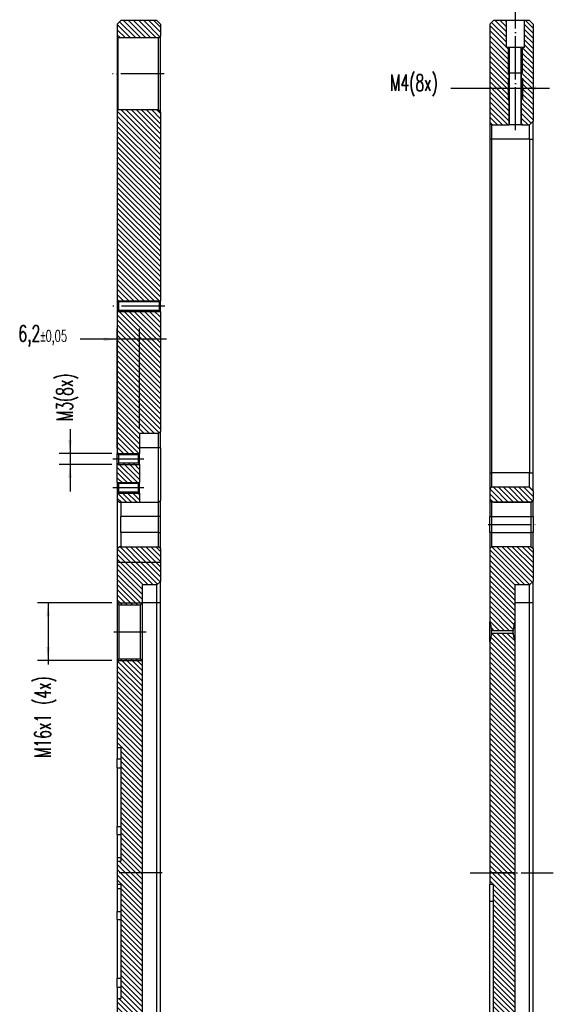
# Model space of a CAD drawing. Header units: inches. Extents: x -429 to 435, y -270 to 288.
# Tile 16 of 17: x 229 to 328, y 15 to 197. Entities that reach past the tile are written whole.
import ezdxf

# ---------------------------------------------------------------- set-up
doc = ezdxf.new("R2010")
doc.units = ezdxf.units.IN
doc.linetypes.add('DOT_CENTER', pattern=[14, 12, -1, 0, -1])
doc.layers.add('1', color=7, linetype='Continuous')
doc.styles.add('CONVERTER_13', font='txt.shx', dxfattribs={"width": 0.63})
doc.dimstyles.new('ME10_DIM_34', dxfattribs={"dimtxt": 4.5, "dimasz": 3.75, "dimexe": 3, "dimexo": 1.5, "dimgap": 1.5, "dimtad": 0, "dimdsep": 46, "dimtxsty": 'CONVERTER_13', "dimsah": 1, "dimcen": 0.09, "dimclrd": 3, "dimclre": 3, "dimclrt": 3, "dimadec": 0, "dimazin": 0, "dimtfac": 1, "dimtdec": 4, "dimtix": 1, "dimtmove": 0, "dimatfit": 3, "dimfxl": 1, "dimtolj": 1, "dimtzin": 0, "dimarcsym": 0})
doc.dimstyles.new('ME10_DIM_36', dxfattribs={"dimtxt": 4.5, "dimasz": 3.75, "dimexe": 3, "dimexo": 1.5, "dimgap": 1.5, "dimtad": 0, "dimdsep": 46, "dimtxsty": 'CONVERTER_13', "dimsah": 1, "dimcen": 0.09, "dimclrd": 3, "dimclre": 3, "dimclrt": 3, "dimadec": 0, "dimazin": 0, "dimtol": 1, "dimtp": 0.05, "dimtm": 0.05, "dimtfac": 0.7, "dimtdec": 0, "dimtix": 1, "dimtmove": 0, "dimatfit": 3, "dimfxl": 1, "dimtolj": 1, "dimtzin": 0, "dimarcsym": 0})
doc.dimstyles.new('ME10_DIM_37', dxfattribs={"dimtxt": 4.5, "dimasz": 3.75, "dimexe": 3, "dimexo": 1.5, "dimgap": 1.5, "dimtad": 0, "dimdsep": 46, "dimtxsty": 'CONVERTER_13', "dimsah": 1, "dimcen": 0.09, "dimclrd": 3, "dimclre": 3, "dimclrt": 3, "dimadec": 0, "dimazin": 0, "dimtfac": 1, "dimtdec": 4, "dimtix": 1, "dimtmove": 0, "dimatfit": 3, "dimfxl": 1, "dimtolj": 1, "dimtzin": 0, "dimarcsym": 0})
doc.dimstyles.new('ME10_DIM_38', dxfattribs={"dimtxt": 4.5, "dimasz": 3.75, "dimexe": 3, "dimexo": 1.5, "dimgap": 1.5, "dimtad": 0, "dimdsep": 46, "dimtxsty": 'CONVERTER_13', "dimsah": 1, "dimcen": 0.09, "dimclrd": 3, "dimclre": 3, "dimclrt": 3, "dimadec": 0, "dimazin": 0, "dimtfac": 1, "dimtdec": 4, "dimtix": 1, "dimtmove": 0, "dimatfit": 3, "dimfxl": 1, "dimtolj": 1, "dimtzin": 0, "dimarcsym": 0})
doc.dimstyles.new('ME10_DIM_45', dxfattribs={"dimtxt": 4.5, "dimasz": 3.75, "dimexe": 3, "dimexo": 1.5, "dimgap": 1.5, "dimtad": 0, "dimdsep": 46, "dimtxsty": 'CONVERTER_13', "dimsah": 1, "dimcen": 0.09, "dimclrd": 3, "dimclre": 3, "dimclrt": 3, "dimadec": 0, "dimazin": 0, "dimtol": 1, "dimtp": 0.1, "dimtm": 0.1, "dimtfac": 0.7, "dimtdec": 0, "dimtix": 1, "dimtmove": 0, "dimatfit": 3, "dimfxl": 1, "dimtolj": 1, "dimtzin": 0, "dimarcsym": 0})
pattern_1 = [(-45, (0, 0), (0.7071067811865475, 0.7071067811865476), [])]

# ---------------------------------------------------------------- blocks, each defined once
blk = doc.blocks.new('E7018-24104__9', base_point=(474.0021576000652, -178.2999998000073))
at = {"linetype": 'Continuous'}
h = blk.add_hatch(dxfattribs=at)
h.set_pattern_fill('_USER', color=1, angle=-45, pattern_type=0)
h.set_pattern_definition(pattern_1)
h.paths.add_polyline_path([(474.0021576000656, 294.3000001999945), (475.0021576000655, 295.3000001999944), (478.6021576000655, 295.3000001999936), (478.6021576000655, 287.8000001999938), (479.3521576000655, 287.8000001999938), (479.3521576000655, 266.3200001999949), (474.5021576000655, 266.3200001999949), (474.0021576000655, 266.8200001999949)])
h = blk.add_hatch(dxfattribs=at)
h.set_pattern_fill('_USER', color=1, angle=-45, pattern_type=0)
h.set_pattern_definition(pattern_1)
h.paths.add_polyline_path([(485.0021576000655, 266.3200001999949), (486.0021576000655, 267.3200001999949), (486.0021576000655, 294.3000001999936), (485.0021576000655, 295.3000001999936), (483.6021576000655, 295.3000001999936), (483.6021576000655, 287.8000001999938), (482.8521576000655, 287.8000001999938), (482.8521576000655, 266.3200001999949)])
h = blk.add_hatch(dxfattribs=at)
h.set_pattern_fill('_USER', color=1, angle=-45, pattern_type=0)
h.set_pattern_definition(pattern_1)
h.paths.add_polyline_path([(474.0021576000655, 162.000000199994), (474.5021576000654, 161.500000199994), (485.5021576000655, 161.500000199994), (486.0021576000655, 162.000000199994), (486.0021576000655, 164.6400001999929), (485.0021576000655, 165.6400001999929), (474.5021576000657, 165.6400001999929), (474.0021576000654, 165.1400001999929)])
h = blk.add_hatch(dxfattribs=at)
h.set_pattern_fill('_USER', color=1, angle=-45, pattern_type=0)
h.set_pattern_definition(pattern_1)
edge = h.paths.add_edge_path()
edge.add_line((486.0021576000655, 148.6000001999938), (485.5021576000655, 149.1000001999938))
edge.add_line((485.5021576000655, 149.1000001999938), (474.5021576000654, 149.1000001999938))
edge.add_line((474.5021576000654, 149.1000001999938), (474.0021576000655, 148.6000001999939))
edge.add_line((474.0021576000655, 148.6000001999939), (474.0021576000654, 128.3106762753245))
edge.add_spline(control_points=[(474.0021576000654, 128.3106762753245), (474.0689489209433, 128.1099986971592), (474.1999128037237, 127.7165117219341), (474.3475471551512, 127.1104995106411), (474.4558942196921, 126.5031012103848), (474.4868448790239, 126.0910367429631), (474.5021576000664, 125.8871694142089)], knot_values=[0, 0, 0, 0, 0.6342470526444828, 1.243626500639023, 1.869619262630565, 2.482593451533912, 2.482593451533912, 2.482593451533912, 2.482593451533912], degree=3, periodic=0)
edge.add_line((474.5021576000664, 125.8871694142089), (480.5021576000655, 125.8871694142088))
edge.add_spline(control_points=[(480.5021576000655, 125.8871694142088), (480.5174712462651, 126.0910461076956), (480.5484237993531, 126.5031298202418), (480.6567760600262, 127.1105374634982), (480.8044111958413, 127.7165397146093), (480.9353692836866, 128.1100082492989), (481.0021576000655, 128.3106762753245)], knot_values=[0, 0, 0, 0, 0.6130023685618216, 1.239024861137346, 1.848376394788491, 2.482593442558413, 2.482593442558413, 2.482593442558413, 2.482593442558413], degree=3, periodic=0)
edge.add_line((481.0021576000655, 128.3106762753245), (481.0021576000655, 133.5000001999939))
edge.add_line((481.0021576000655, 133.5000001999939), (481.0021576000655, 138.5000001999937))
edge.add_line((481.0021576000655, 138.5000001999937), (485.0021576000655, 138.5000001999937))
edge.add_line((485.0021576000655, 138.5000001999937), (486.0021576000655, 139.5000001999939))
edge.add_line((486.0021576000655, 139.5000001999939), (486.0021576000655, 148.6000001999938))
h = blk.add_hatch(dxfattribs=at)
h.set_pattern_fill('_USER', color=1, angle=-45, pattern_type=0)
h.set_pattern_definition(pattern_1)
edge = h.paths.add_edge_path()
edge.add_spline(control_points=[(474.0021576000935, 122.6893241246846), (474.0687090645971, 122.8892392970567), (474.1992102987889, 123.2812543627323), (474.3469069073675, 123.8864716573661), (474.4556690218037, 124.4946155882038), (474.4867709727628, 124.9082162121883), (474.5021576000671, 125.1128309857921)], knot_values=[0, 0, 0, 0, 0.6318521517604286, 1.239003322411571, 1.867369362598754, 2.482592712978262, 2.482592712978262, 2.482592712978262, 2.482592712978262], degree=3, periodic=0)
edge.add_line((474.5021576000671, 125.1128309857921), (480.5021576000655, 125.1128309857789))
edge.add_spline(control_points=[(480.5021576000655, 125.1128309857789), (480.5175467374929, 124.9081908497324), (480.5486538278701, 124.4945380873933), (480.6574300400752, 123.886368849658), (480.8051287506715, 123.2811785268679), (480.9356142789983, 122.8892134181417), (481.0021576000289, 122.6893241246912)], knot_values=[0, 0, 0, 0, 0.6152996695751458, 1.243746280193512, 1.850821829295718, 2.482592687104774, 2.482592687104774, 2.482592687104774, 2.482592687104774], degree=3, periodic=0)
edge.add_line((481.0021576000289, 122.6893241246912), (481.0021576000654, 58.50000019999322))
edge.add_line((481.0021576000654, 58.50000019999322), (474.0021576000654, 58.50000019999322))
edge.add_line((474.0021576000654, 58.50000019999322), (474.0021576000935, 122.6893241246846))
h = blk.add_hatch(dxfattribs=at)
h.set_pattern_fill('_USER', color=1, angle=-45, pattern_type=0)
h.set_pattern_definition(pattern_1)
edge = h.paths.add_edge_path()
edge.add_spline(control_points=[(486.0021576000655, -21.48441582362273), (485.9143307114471, -21.37810403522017), (485.7432375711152, -21.17100097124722), (485.4885124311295, -20.85372224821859), (485.241961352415, -20.53959389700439), (485.0805076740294, -20.3249626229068), (485.0021576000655, -20.22080658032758)], knot_values=[0, 0, 0, 0, 0.4136877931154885, 0.8058937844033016, 1.220611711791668, 1.611607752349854, 1.611607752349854, 1.611607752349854, 1.611607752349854], degree=3, periodic=0)
edge.add_line((485.0021576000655, -20.22080658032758), (481.0021576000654, -20.22080658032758))
edge.add_line((481.0021576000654, -20.22080658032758), (481.0021576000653, -16.49999980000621))
edge.add_line((481.0021576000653, -16.49999980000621), (481.0021576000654, 58.50000019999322))
edge.add_line((481.0021576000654, 58.50000019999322), (474.0021576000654, 58.50000019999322))
edge.add_line((474.0021576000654, 58.50000019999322), (474.0021576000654, 55.25000019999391))
edge.add_line((474.0021576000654, 55.25000019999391), (475.0021576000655, 55.25000019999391))
edge.add_line((475.0021576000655, 55.25000019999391), (475.0021576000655, 50.69497627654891))
edge.add_line((475.0021576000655, 50.69497627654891), (475.0021576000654, -10.56380572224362))
edge.add_line((475.0021576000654, -10.56380572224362), (474.0021576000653, -10.56380572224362))
edge.add_line((474.0021576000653, -10.56380572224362), (474.0021576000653, -31.599999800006))
edge.add_line((474.0021576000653, -31.599999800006), (474.5021576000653, -32.099999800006))
edge.add_line((474.5021576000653, -32.099999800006), (485.5021576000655, -32.099999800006))
edge.add_line((485.5021576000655, -32.099999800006), (486.0021576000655, -31.599999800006))
edge.add_line((486.0021576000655, -31.599999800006), (486.0021576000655, -21.48441582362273))
at = {"color": 7, "linetype": 'Continuous'}
for p, q in [((474.0021576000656, 294.3000001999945), (475.0021576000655, 295.3000001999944)), ((474.0021576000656, 294.3000001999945), (474.0021576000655, 266.8200001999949)), ((478.6021576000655, 295.3000001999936), (475.0021576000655, 295.3000001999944)), ((478.6021576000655, 287.8000001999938), (478.6021576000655, 295.3000001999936)), ((481.1021576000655, 295.3000001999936), (478.6021576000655, 295.3000001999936)), ((483.6021576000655, 295.3000001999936), (481.1021576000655, 295.3000001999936)), ((485.0021576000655, 295.3000001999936), (483.6021576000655, 295.3000001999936)), ((483.6021576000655, 287.8000001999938), (483.6021576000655, 295.3000001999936)), ((486.0021576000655, 294.3000001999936), (485.0021576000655, 295.3000001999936)), ((486.0021576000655, 294.3000001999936), (486.0021576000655, 267.3200001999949)), ((479.3521576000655, 287.8000001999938), (478.6021576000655, 287.8000001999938)), ((479.3521576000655, 266.3200001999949), (479.3521576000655, 287.8000001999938)), ((482.8521576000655, 287.8000001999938), (479.3521576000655, 287.8000001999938)), ((483.6021576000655, 287.8000001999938), (482.8521576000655, 287.8000001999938)), ((482.8521576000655, 266.3200001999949), (482.8521576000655, 287.8000001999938)), ((474.0021576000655, 266.8200001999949), (474.0021576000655, 262.3200001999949)), ((474.5021576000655, 266.3200001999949), (474.0021576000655, 266.8200001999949)), ((474.5021576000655, 266.3200001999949), (474.5021576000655, 262.3200001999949)), ((474.5021576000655, 266.3200001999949), (479.3521576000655, 266.3200001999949)), ((482.8521576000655, 266.3200001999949), (479.3521576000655, 266.3200001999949)), ((482.8521576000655, 266.3200001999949), (485.0021576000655, 266.3200001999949)), ((485.0021576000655, 266.3200001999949), (486.0021576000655, 267.3200001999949)), ((485.0021576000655, 262.3200001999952), (485.0021576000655, 266.3200001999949)), ((486.0021576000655, 262.3200001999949), (486.0021576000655, 267.3200001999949)), ((474.0021576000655, 262.3200001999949), (474.0021576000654, 169.6400001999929)), ((474.5021576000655, 262.3200001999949), (474.5021576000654, 169.6400001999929)), ((485.0021576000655, 262.3200001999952), (485.0021576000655, 169.6400001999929)), ((486.0021576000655, 169.6400001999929), (486.0021576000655, 262.3200001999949)), ((474.0021576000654, 169.6400001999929), (474.0021576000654, 165.1400001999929)), ((474.5021576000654, 169.6400001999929), (474.5021576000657, 165.6400001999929)), ((485.0021576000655, 165.6400001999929), (485.0021576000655, 169.6400001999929)), ((486.0021576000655, 164.6400001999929), (486.0021576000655, 169.6400001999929)), ((474.0021576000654, 165.1400001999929), (474.5021576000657, 165.6400001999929)), ((474.0021576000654, 165.1400001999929), (474.0021576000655, 162.000000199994)), ((485.0021576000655, 165.6400001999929), (474.5021576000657, 165.6400001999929)), ((486.0021576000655, 164.6400001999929), (485.0021576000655, 165.6400001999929)), ((486.0021576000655, 164.6400001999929), (486.0021576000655, 162.000000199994)), ((474.0021576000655, 162.000000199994), (474.0021576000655, 157.5000001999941)), ((474.0021576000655, 162.000000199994), (474.5021576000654, 161.500000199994)), ((485.5021576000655, 161.500000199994), (474.5021576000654, 161.500000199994)), ((474.5021576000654, 161.500000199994), (474.5021576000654, 157.5000001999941)), ((485.5021576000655, 161.500000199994), (486.0021576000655, 162.000000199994)), ((485.5021576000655, 157.5000001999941), (485.5021576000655, 161.500000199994)), ((486.0021576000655, 157.5000001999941), (486.0021576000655, 162.000000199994)), ((474.0021576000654, 153.1000001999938), (474.0021576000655, 157.5000001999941)), ((474.5021576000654, 157.5000001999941), (474.5021576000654, 153.1000001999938)), ((485.5021576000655, 153.1000001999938), (485.5021576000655, 157.5000001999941)), ((486.0021576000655, 157.5000001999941), (486.0021576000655, 153.1000001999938)), ((474.0021576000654, 153.1000001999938), (474.0021576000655, 148.6000001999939)), ((474.5021576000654, 153.1000001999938), (474.5021576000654, 149.1000001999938)), ((485.5021576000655, 149.1000001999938), (485.5021576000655, 153.1000001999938)), ((486.0021576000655, 148.6000001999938), (486.0021576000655, 153.1000001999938)), ((474.0021576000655, 148.6000001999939), (474.5021576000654, 149.1000001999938)), ((474.0021576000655, 148.6000001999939), (474.0021576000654, 128.3106762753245)), ((485.5021576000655, 149.1000001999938), (474.5021576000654, 149.1000001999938)), ((485.5021576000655, 149.1000001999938), (486.0021576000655, 148.6000001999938)), ((486.0021576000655, 148.6000001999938), (486.0021576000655, 139.5000001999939)), ((485.0021576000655, 138.5000001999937), (481.0021576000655, 138.5000001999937)), ((481.0021576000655, 133.5000001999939), (481.0021576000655, 138.5000001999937)), ((485.0021576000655, 138.5000001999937), (486.0021576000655, 139.5000001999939)), ((485.0021576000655, 133.5000001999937), (485.0021576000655, 138.5000001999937)), ((486.0021576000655, 133.5000001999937), (486.0021576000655, 139.5000001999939)), ((481.0021576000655, 128.3106762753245), (481.0021576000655, 133.5000001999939)), ((485.0021576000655, -16.49999980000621), (485.0021576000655, 133.5000001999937)), ((486.0021576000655, -16.49999980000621), (486.0021576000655, 133.5000001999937)), ((474.0021576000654, 125.500000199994), (474.0021576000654, 128.3106762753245)), ((474.5021576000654, 125.500000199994), (474.5021576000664, 125.8871694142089)), ((474.5021576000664, 125.8871694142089), (480.5021576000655, 125.8871694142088)), ((480.5021576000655, 125.500000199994), (480.5021576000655, 125.8871694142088)), ((481.0021576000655, 125.500000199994), (481.0021576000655, 128.3106762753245)), ((474.0021576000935, 122.6893241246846), (474.0021576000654, 125.500000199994)), ((474.5021576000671, 125.1128309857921), (474.5021576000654, 125.500000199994)), ((474.5021576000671, 125.1128309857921), (480.5021576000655, 125.1128309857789)), ((480.5021576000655, 125.1128309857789), (480.5021576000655, 125.500000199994)), ((481.0021576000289, 122.6893241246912), (481.0021576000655, 125.500000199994)), ((474.0021576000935, 122.6893241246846), (474.0021576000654, 58.50000019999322)), ((481.0021576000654, 58.50000019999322), (481.0021576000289, 122.6893241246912)), ((474.0021576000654, 58.50000019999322), (474.0021576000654, 55.25000019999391)), ((481.0021576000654, 58.50000019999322), (474.0021576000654, 58.50000019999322)), ((481.0021576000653, -16.49999980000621), (481.0021576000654, 58.50000019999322)), ((475.0021576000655, 55.25000019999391), (474.0021576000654, 55.25000019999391)), ((474.0021576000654, 50.69497627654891), (474.0021576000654, 55.25000019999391)), ((475.0021576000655, 50.69497627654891), (475.0021576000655, 55.25000019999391)), ((474.0021576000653, -10.56380572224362), (474.0021576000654, 50.69497627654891)), ((475.0021576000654, -10.56380572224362), (475.0021576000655, 50.69497627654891))]:
    blk.add_line(p, q, dxfattribs=at)
at = {"color": 1, "linetype": 'Continuous'}
for p, q in [((474.5021576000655, 262.3200001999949), (474.0021576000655, 262.3200001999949)), ((485.0021576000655, 262.3200001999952), (474.5021576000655, 262.3200001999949)), ((485.0021576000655, 262.3200001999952), (486.0021576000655, 262.3200001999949)), ((474.0021576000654, 169.6400001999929), (474.5021576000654, 169.6400001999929)), ((485.0021576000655, 169.6400001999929), (474.5021576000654, 169.6400001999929)), ((485.0021576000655, 169.6400001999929), (486.0021576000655, 169.6400001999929)), ((474.0021576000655, 157.5000001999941), (474.5021576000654, 157.5000001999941)), ((474.5021576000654, 157.5000001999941), (485.5021576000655, 157.5000001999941)), ((485.5021576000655, 157.5000001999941), (486.0021576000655, 157.5000001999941)), ((474.5021576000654, 153.1000001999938), (474.0021576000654, 153.1000001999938)), ((474.5021576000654, 153.1000001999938), (485.5021576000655, 153.1000001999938)), ((486.0021576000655, 153.1000001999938), (485.5021576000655, 153.1000001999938)), ((485.0021576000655, 133.5000001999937), (481.0021576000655, 133.5000001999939)), ((486.0021576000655, 133.5000001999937), (485.0021576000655, 133.5000001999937)), ((474.0021576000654, 50.69497627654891), (475.0021576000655, 50.69497627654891))]:
    blk.add_line(p, q, dxfattribs=at)
at = {"color": 7, "linetype": 'Continuous'}
for points, knots in [([(474.5021576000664, 125.8871694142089), (474.4868448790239, 126.0910367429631), (474.4558942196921, 126.5031012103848), (474.3475471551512, 127.1104995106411), (474.1999128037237, 127.7165117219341), (474.0689489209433, 128.1099986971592), (474.0021576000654, 128.3106762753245)], [0, 0, 0, 0, 0.6129741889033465, 1.238966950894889, 1.848346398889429, 2.482593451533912, 2.482593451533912, 2.482593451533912, 2.482593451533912]), ([(481.0021576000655, 128.3106762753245), (480.9353692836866, 128.1100082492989), (480.8044111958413, 127.7165397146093), (480.6567760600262, 127.1105374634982), (480.5484237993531, 126.5031298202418), (480.5174712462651, 126.0910461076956), (480.5021576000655, 125.8871694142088)], [0, 0, 0, 0, 0.6342170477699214, 1.243568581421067, 1.869591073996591, 2.482593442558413, 2.482593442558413, 2.482593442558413, 2.482593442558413]), ([(474.0021576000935, 122.6893241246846), (474.0687090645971, 122.8892392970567), (474.1992102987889, 123.2812543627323), (474.3469069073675, 123.8864716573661), (474.4556690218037, 124.4946155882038), (474.4867709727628, 124.9082162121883), (474.5021576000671, 125.1128309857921)], [0, 0, 0, 0, 0.6318521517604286, 1.239003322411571, 1.867369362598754, 2.482592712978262, 2.482592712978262, 2.482592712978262, 2.482592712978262]), ([(480.5021576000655, 125.1128309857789), (480.5175467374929, 124.9081908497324), (480.5486538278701, 124.4945380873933), (480.6574300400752, 123.886368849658), (480.8051287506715, 123.2811785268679), (480.9356142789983, 122.8892134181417), (481.0021576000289, 122.6893241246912)], [0, 0, 0, 0, 0.6152996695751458, 1.243746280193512, 1.850821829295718, 2.482592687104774, 2.482592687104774, 2.482592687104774, 2.482592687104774])]:
    blk.add_open_spline(points, degree=3, knots=knots, dxfattribs=at)
blk = doc.blocks.new('*D64')
at = {"layer": '1', "color": 3, "linetype": 'Continuous'}
for p, q in [((479.099999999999, 279.3000000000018), (479.099999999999, 273.5443040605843)), ((483.0999999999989, 279.3000000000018), (483.0999999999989, 273.5443040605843)), ((463.1867104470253, 276.5443040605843), (479.099999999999, 276.5443040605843)), ((479.099999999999, 276.5443040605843), (483.0999999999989, 276.5443040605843)), ((483.0999999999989, 276.5443040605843), (490.5999999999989, 276.5443040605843))]:
    blk.add_line(p, q, dxfattribs=at)
at = {"layer": '1', "color": 3}
for points in [[(475.349999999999, 276.0506071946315), (475.349999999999, 277.0380009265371), (479.099999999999, 276.5443040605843)], [(486.8499999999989, 277.0380009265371), (486.8499999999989, 276.0506071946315), (483.0999999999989, 276.5443040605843)]]:
    blk.add_solid(points, dxfattribs=at)
at = {"layer": '1', "color": 3, "insert": (446.2967104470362, 274.2942951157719), "char_height": 4.5, "attachment_point": 7, "rotation": 0.00013888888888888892, "line_spacing_factor": 0.60024009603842, "style": 'CONVERTER_13'}
blk.add_mtext('\\C3;M\\C3;4\\C3;(8x)', dxfattribs=at)
blk = doc.blocks.new('E7018-24104__12', base_point=(370.5000000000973, -178.3000000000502))
at = {"linetype": 'Continuous'}
h = blk.add_hatch(dxfattribs=at)
h.set_pattern_fill('_USER', color=1, angle=-45, pattern_type=0)
h.set_pattern_definition(pattern_1)
h.paths.add_polyline_path([(370.5000000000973, 294.299999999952), (371.5000000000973, 295.2999999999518), (381.5000000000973, 295.299999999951), (382.5000000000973, 294.299999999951), (382.5000000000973, 290.9710904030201), (382.0000000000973, 290.4710904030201), (370.7000000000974, 290.4710904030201), (370.5000000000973, 290.6710904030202)])
h = blk.add_hatch(dxfattribs=at)
h.set_pattern_fill('_USER', color=1, angle=-45, pattern_type=0)
h.set_pattern_definition(pattern_1)
h.paths.add_polyline_path([(382.5000000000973, 269.9710904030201), (382.5000000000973, 217.4799999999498), (382.2000000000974, 217.1799999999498), (370.8000000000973, 217.1799999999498), (370.5000000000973, 217.4799999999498), (370.5000000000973, 270.27109040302), (370.7000000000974, 270.4710904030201), (382.0000000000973, 270.4710904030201)])
h = blk.add_hatch(dxfattribs=at)
h.set_pattern_fill('_USER', color=1, angle=-45, pattern_type=0)
h.set_pattern_definition(pattern_1)
h.paths.add_polyline_path([(370.5000000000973, 214.4799999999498), (370.5000000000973, 174.9999999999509), (370.8000000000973, 174.6999999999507), (376.4000000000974, 174.6999999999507), (376.7000000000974, 174.9999999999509), (376.7000000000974, 176.5999999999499), (376.7000000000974, 180.5999999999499), (382.0000000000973, 180.5999999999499), (382.5000000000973, 181.0999999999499), (382.5000000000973, 214.4799999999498), (382.2000000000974, 214.7799999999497), (370.8000000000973, 214.7799999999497)])
h = blk.add_hatch(dxfattribs=at)
h.set_pattern_fill('_USER', color=1, angle=-45, pattern_type=0)
h.set_pattern_definition(pattern_1)
h.paths.add_polyline_path([(370.5000000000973, 166.9999999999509), (370.8000000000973, 166.6999999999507), (376.4000000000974, 166.6999999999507), (376.7000000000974, 166.9999999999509), (376.7000000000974, 171.9999999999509), (376.4000000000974, 172.2999999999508), (370.8000000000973, 172.2999999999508), (370.5000000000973, 171.9999999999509)])
h = blk.add_hatch(dxfattribs=at)
h.set_pattern_fill('_USER', color=1, angle=-45, pattern_type=0)
h.set_pattern_definition(pattern_1)
h.paths.add_polyline_path([(370.5000000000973, 163.9999999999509), (370.8000000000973, 164.2999999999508), (376.4000000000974, 164.2999999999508), (376.7000000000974, 163.9999999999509), (376.7000000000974, 161.4999999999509), (371.5000000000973, 161.4999999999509), (371.0000000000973, 161.4999999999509), (370.5000000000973, 161.9999999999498)])
h = blk.add_hatch(dxfattribs=at)
h.set_pattern_fill('_USER', color=1, angle=-45, pattern_type=0)
h.set_pattern_definition(pattern_1)
h.paths.add_polyline_path([(382.5000000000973, 144.7749196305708), (370.5000000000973, 144.7749196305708), (370.5000000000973, 148.5999999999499), (371.0000000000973, 149.0999999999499), (371.5000000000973, 149.0999999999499), (382.0000000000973, 149.0999999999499), (382.5000000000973, 148.5999999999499)])
h = blk.add_hatch(dxfattribs=at)
h.set_pattern_fill('_USER', color=1, angle=-45, pattern_type=0)
h.set_pattern_definition(pattern_1)
h.paths.add_polyline_path([(381.5000000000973, 138.4999999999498), (377.5000000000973, 138.4999999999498), (377.5000000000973, 133.4999999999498), (377.0000000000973, 132.9999999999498), (371.0000000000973, 132.9999999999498), (370.5000000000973, 133.4999999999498), (370.5000000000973, 144.7749196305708), (382.5000000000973, 144.7749196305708), (382.5000000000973, 139.4999999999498)])
h = blk.add_hatch(dxfattribs=at)
h.set_pattern_fill('_USER', color=1, angle=-45, pattern_type=0)
h.set_pattern_definition(pattern_1)
h.paths.add_polyline_path([(377.5000000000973, -0.5000000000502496), (377.0000000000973, -1.00000000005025), (371.0000000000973, -1.00000000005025), (370.5000000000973, -0.5000000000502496), (370.5000000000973, 23.60641176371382), (371.5000000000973, 23.60641176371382), (371.5000000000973, 26.77318676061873), (371.5000000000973, 29.30409658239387), (371.5000000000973, 45.56142814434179), (371.5000000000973, 47.78834222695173), (371.5000000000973, 54.21326260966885), (371.5000000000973, 55.24999999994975), (370.5000000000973, 55.24999999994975), (370.5000000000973, 61.74999999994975), (371.5000000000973, 61.74999999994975), (371.5000000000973, 62.78673739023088), (371.5000000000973, 69.21165777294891), (371.5000000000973, 71.43857185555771), (371.5000000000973, 87.69590341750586), (371.5000000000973, 90.22681323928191), (371.5000000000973, 93.3935882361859), (370.5000000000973, 93.3935882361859), (370.5000000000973, 117.4999999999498), (371.0000000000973, 117.9999999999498), (377.0000000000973, 117.9999999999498), (377.5000000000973, 117.4999999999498)])
at = {"color": 7, "linetype": 'Continuous'}
for p, q in [((370.5000000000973, 294.299999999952), (371.5000000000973, 295.2999999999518)), ((370.5000000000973, 294.299999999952), (370.5000000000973, 290.6710904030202)), ((381.5000000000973, 295.299999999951), (371.5000000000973, 295.2999999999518)), ((382.5000000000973, 294.299999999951), (381.5000000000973, 295.299999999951)), ((382.5000000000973, 294.299999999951), (382.5000000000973, 290.9710904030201)), ((370.7000000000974, 290.4710904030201), (370.5000000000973, 290.6710904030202)), ((370.5000000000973, 290.6710904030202), (370.5000000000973, 270.27109040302)), ((370.7000000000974, 290.4710904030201), (370.7000000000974, 270.4710904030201)), ((382.0000000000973, 290.4710904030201), (370.7000000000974, 290.4710904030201)), ((382.0000000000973, 290.4710904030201), (382.5000000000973, 290.9710904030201)), ((382.0000000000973, 270.4710904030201), (382.0000000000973, 290.4710904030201)), ((382.5000000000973, 280.4710904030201), (382.5000000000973, 290.9710904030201)), ((382.5000000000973, 269.9710904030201), (382.5000000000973, 280.4710904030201)), ((370.7000000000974, 270.4710904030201), (370.5000000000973, 270.27109040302)), ((370.5000000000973, 270.27109040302), (370.5000000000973, 217.4799999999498)), ((382.0000000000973, 270.4710904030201), (370.7000000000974, 270.4710904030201)), ((382.0000000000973, 270.4710904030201), (382.5000000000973, 269.9710904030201)), ((382.5000000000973, 269.9710904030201), (382.5000000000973, 217.4799999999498)), ((370.5000000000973, 217.4799999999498), (370.5000000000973, 214.4799999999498)), ((370.8000000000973, 217.1799999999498), (370.5000000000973, 217.4799999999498)), ((370.8000000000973, 217.1799999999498), (370.8000000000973, 214.7799999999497)), ((382.2000000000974, 217.1799999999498), (370.8000000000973, 217.1799999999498)), ((382.2000000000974, 217.1799999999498), (382.5000000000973, 217.4799999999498)), ((382.2000000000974, 214.7799999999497), (382.2000000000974, 217.1799999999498)), ((382.5000000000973, 214.4799999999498), (382.5000000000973, 217.4799999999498)), ((370.8000000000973, 214.7799999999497), (370.5000000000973, 214.4799999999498)), ((370.5000000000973, 214.4799999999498), (370.5000000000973, 174.9999999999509)), ((382.2000000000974, 214.7799999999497), (370.8000000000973, 214.7799999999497)), ((382.2000000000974, 214.7799999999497), (382.5000000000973, 214.4799999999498)), ((382.5000000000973, 214.4799999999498), (382.5000000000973, 181.0999999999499)), ((382.0000000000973, 180.5999999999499), (376.7000000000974, 180.5999999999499)), ((376.7000000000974, 180.5999999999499), (376.7000000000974, 176.5999999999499)), ((382.0000000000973, 180.5999999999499), (382.5000000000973, 181.0999999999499)), ((382.0000000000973, 176.5999999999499), (382.0000000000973, 180.5999999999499)), ((382.5000000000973, 176.5999999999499), (382.5000000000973, 181.0999999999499)), ((376.7000000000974, 176.5999999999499), (376.7000000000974, 174.9999999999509)), ((382.0000000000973, 161.4999999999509), (382.0000000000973, 176.5999999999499)), ((382.5000000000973, 176.5999999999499), (382.5000000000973, 161.9999999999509)), ((370.8000000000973, 174.6999999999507), (370.5000000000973, 174.9999999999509)), ((370.5000000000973, 171.9999999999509), (370.5000000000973, 174.9999999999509)), ((370.8000000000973, 174.6999999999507), (370.8000000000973, 172.2999999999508)), ((376.4000000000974, 174.6999999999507), (370.8000000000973, 174.6999999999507)), ((376.4000000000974, 174.6999999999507), (376.7000000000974, 174.9999999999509)), ((376.4000000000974, 172.2999999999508), (376.4000000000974, 174.6999999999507)), ((376.7000000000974, 171.9999999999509), (376.7000000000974, 174.9999999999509)), ((370.8000000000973, 172.2999999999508), (370.5000000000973, 171.9999999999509)), ((370.5000000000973, 166.9999999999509), (370.5000000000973, 171.9999999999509)), ((376.4000000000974, 172.2999999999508), (370.8000000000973, 172.2999999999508)), ((376.4000000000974, 172.2999999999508), (376.7000000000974, 171.9999999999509)), ((376.7000000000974, 171.9999999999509), (376.7000000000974, 166.9999999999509)), ((370.5000000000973, 166.9999999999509), (370.5000000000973, 163.9999999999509)), ((370.8000000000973, 166.6999999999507), (370.5000000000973, 166.9999999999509)), ((376.4000000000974, 166.6999999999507), (376.7000000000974, 166.9999999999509)), ((376.7000000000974, 163.9999999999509), (376.7000000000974, 166.9999999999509)), ((370.8000000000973, 164.2999999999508), (370.5000000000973, 163.9999999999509)), ((370.8000000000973, 166.6999999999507), (370.8000000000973, 164.2999999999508)), ((376.4000000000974, 166.6999999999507), (370.8000000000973, 166.6999999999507)), ((376.4000000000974, 164.2999999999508), (370.8000000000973, 164.2999999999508)), ((376.4000000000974, 164.2999999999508), (376.4000000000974, 166.6999999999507)), ((376.4000000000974, 164.2999999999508), (376.7000000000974, 163.9999999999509)), ((370.5000000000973, 163.9999999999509), (370.5000000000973, 161.9999999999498)), ((370.5000000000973, 161.9999999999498), (370.5000000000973, 148.5999999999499)), ((371.0000000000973, 161.4999999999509), (370.5000000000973, 161.9999999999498)), ((371.0000000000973, 161.4999999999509), (371.5000000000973, 161.4999999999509)), ((371.5000000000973, 161.4999999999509), (376.7000000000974, 161.4999999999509)), ((371.5000000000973, 161.4999999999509), (371.5000000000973, 157.4999999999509)), ((376.7000000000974, 163.9999999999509), (376.7000000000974, 161.4999999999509)), ((376.7000000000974, 161.4999999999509), (382.0000000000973, 161.4999999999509)), ((382.0000000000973, 161.4999999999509), (382.5000000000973, 161.9999999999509)), ((382.0000000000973, 157.4999999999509), (382.0000000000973, 161.4999999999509)), ((382.5000000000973, 157.4999999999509), (382.5000000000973, 161.9999999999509)), ((371.5000000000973, 153.0999999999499), (371.5000000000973, 157.4999999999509)), ((382.0000000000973, 153.0999999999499), (382.0000000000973, 157.4999999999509)), ((382.5000000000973, 153.0999999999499), (382.5000000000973, 157.4999999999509)), ((371.5000000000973, 153.0999999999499), (371.5000000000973, 149.0999999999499)), ((382.0000000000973, 149.0999999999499), (382.0000000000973, 153.0999999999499)), ((382.5000000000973, 148.5999999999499), (382.5000000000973, 153.0999999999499)), ((370.5000000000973, 148.5999999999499), (371.0000000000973, 149.0999999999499)), ((370.5000000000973, 148.5999999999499), (370.5000000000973, 144.7749196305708)), ((371.5000000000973, 149.0999999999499), (371.0000000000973, 149.0999999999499)), ((371.5000000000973, 149.0999999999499), (382.0000000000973, 149.0999999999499)), ((382.5000000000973, 148.5999999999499), (382.0000000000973, 149.0999999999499)), ((382.5000000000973, 148.5999999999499), (382.5000000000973, 144.7749196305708)), ((370.5000000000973, 144.7749196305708), (370.5000000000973, 133.4999999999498)), ((382.5000000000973, 144.7749196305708), (370.5000000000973, 144.7749196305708)), ((382.5000000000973, 144.7749196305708), (382.5000000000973, 139.4999999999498)), ((377.5000000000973, 133.4999999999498), (377.5000000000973, 138.4999999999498)), ((381.5000000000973, 138.4999999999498), (377.5000000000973, 138.4999999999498)), ((381.5000000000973, 138.4999999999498), (382.5000000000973, 139.4999999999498)), ((381.5000000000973, 133.4999999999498), (381.5000000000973, 138.4999999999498)), ((382.5000000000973, 133.4999999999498), (382.5000000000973, 139.4999999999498)), ((370.5000000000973, 133.4999999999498), (370.5000000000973, 117.4999999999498)), ((371.0000000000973, 132.9999999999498), (370.5000000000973, 133.4999999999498)), ((371.0000000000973, 117.9999999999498), (371.0000000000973, 132.9999999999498)), ((371.0000000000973, 132.9999999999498), (377.0000000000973, 132.9999999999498)), ((377.0000000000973, 132.9999999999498), (377.5000000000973, 133.4999999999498)), ((377.0000000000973, 117.9999999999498), (377.0000000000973, 132.9999999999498)), ((377.5000000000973, 117.4999999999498), (377.5000000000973, 133.4999999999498)), ((381.5000000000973, -16.50000000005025), (381.5000000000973, 133.4999999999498)), ((382.5000000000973, -16.50000000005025), (382.5000000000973, 133.4999999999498)), ((371.0000000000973, 117.9999999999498), (370.5000000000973, 117.4999999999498)), ((371.0000000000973, 117.9999999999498), (377.0000000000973, 117.9999999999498)), ((377.0000000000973, 117.9999999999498), (377.5000000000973, 117.4999999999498)), ((370.5000000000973, 117.4999999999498), (370.5000000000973, 93.3935882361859)), ((377.5000000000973, -0.50000000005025), (377.5000000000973, 117.4999999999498)), ((370.5000000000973, 93.3935882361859), (371.5000000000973, 93.3935882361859)), ((370.5000000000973, 93.3935882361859), (370.5000000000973, 90.22681323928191)), ((371.5000000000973, 93.3935882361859), (371.5000000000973, 90.22681323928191)), ((370.5000000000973, 87.69590341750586), (370.5000000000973, 90.22681323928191)), ((370.5000000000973, 87.69590341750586), (370.5000000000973, 71.43857185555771)), ((371.5000000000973, 90.22681323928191), (371.5000000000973, 87.69590341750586)), ((371.5000000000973, 87.69590341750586), (371.5000000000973, 71.43857185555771)), ((370.5000000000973, 69.21165777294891), (370.5000000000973, 71.43857185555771)), ((371.5000000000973, 71.43857185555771), (371.5000000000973, 69.21165777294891)), ((370.5000000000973, 69.21165777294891), (370.5000000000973, 62.78673739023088)), ((371.5000000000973, 69.21165777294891), (371.5000000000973, 62.78673739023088)), ((370.5000000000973, 62.78673739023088), (370.5000000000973, 61.74999999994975)), ((370.5000000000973, 61.74999999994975), (370.5000000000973, 55.24999999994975)), ((370.5000000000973, 61.74999999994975), (371.5000000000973, 61.74999999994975)), ((371.5000000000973, 62.78673739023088), (371.5000000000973, 61.74999999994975)), ((371.5000000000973, 55.24999999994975), (370.5000000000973, 55.24999999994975)), ((370.5000000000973, 55.24999999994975), (370.5000000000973, 54.21326260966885)), ((371.5000000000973, 55.24999999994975), (371.5000000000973, 54.21326260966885)), ((370.5000000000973, 54.21326260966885), (370.5000000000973, 47.78834222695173)), ((371.5000000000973, 54.21326260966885), (371.5000000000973, 47.78834222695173)), ((370.5000000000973, 45.56142814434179), (370.5000000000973, 47.78834222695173)), ((371.5000000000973, 47.78834222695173), (371.5000000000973, 45.56142814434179)), ((370.5000000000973, 45.56142814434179), (370.5000000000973, 29.30409658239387)), ((371.5000000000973, 45.56142814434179), (371.5000000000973, 29.30409658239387)), ((370.5000000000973, 26.77318676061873), (370.5000000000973, 29.30409658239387)), ((371.5000000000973, 29.30409658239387), (371.5000000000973, 26.77318676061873)), ((370.5000000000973, 26.77318676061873), (370.5000000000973, 23.60641176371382)), ((371.5000000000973, 26.77318676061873), (371.5000000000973, 23.60641176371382)), ((370.5000000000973, 23.60641176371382), (371.5000000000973, 23.60641176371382)), ((370.5000000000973, 23.60641176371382), (370.5000000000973, -0.50000000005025))]:
    blk.add_line(p, q, dxfattribs=at)
at = {"color": 1, "linetype": 'Continuous'}
for p, q in [((382.0000000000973, 176.5999999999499), (376.7000000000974, 176.5999999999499)), ((382.5000000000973, 176.5999999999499), (382.0000000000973, 176.5999999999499)), ((382.0000000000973, 157.4999999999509), (371.5000000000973, 157.4999999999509)), ((382.5000000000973, 157.4999999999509), (382.0000000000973, 157.4999999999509)), ((382.0000000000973, 153.0999999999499), (371.5000000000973, 153.0999999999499)), ((382.0000000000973, 153.0999999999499), (382.5000000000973, 153.0999999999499)), ((381.5000000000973, 133.4999999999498), (377.5000000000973, 133.4999999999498)), ((382.5000000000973, 133.4999999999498), (381.5000000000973, 133.4999999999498)), ((370.5000000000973, 90.22681323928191), (371.5000000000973, 90.22681323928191)), ((370.5000000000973, 87.69590341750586), (371.5000000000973, 87.69590341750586)), ((370.5000000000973, 71.43857185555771), (371.5000000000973, 71.43857185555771)), ((370.5000000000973, 69.21165777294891), (371.5000000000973, 69.21165777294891)), ((370.5000000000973, 62.78673739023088), (371.5000000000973, 62.78673739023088)), ((370.5000000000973, 54.21326260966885), (371.5000000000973, 54.21326260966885)), ((370.5000000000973, 47.78834222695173), (371.5000000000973, 47.78834222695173)), ((370.5000000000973, 45.56142814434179), (371.5000000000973, 45.56142814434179)), ((370.5000000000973, 29.30409658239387), (371.5000000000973, 29.30409658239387)), ((370.5000000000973, 26.77318676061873), (371.5000000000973, 26.77318676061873))]:
    blk.add_line(p, q, dxfattribs=at)
at = {"layer": '1', "color": 1, "linetype": 'DOT_CENTER'}
blk.add_line((382.9999999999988, 58.50000000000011), (369.9999999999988, 58.50000000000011), dxfattribs=at)
blk = doc.blocks.new('*D66')
at = {"layer": '1', "color": 3, "linetype": 'Continuous'}
for p, q in [((370.5000000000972, 176.499999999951), (370.5000000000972, 209.7609578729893)), ((376.7000000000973, 182.0999999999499), (376.7000000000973, 209.7609578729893)), ((370.5000000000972, 206.7609578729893), (360.2314044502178, 206.7609578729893)), ((376.7000000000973, 206.7609578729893), (370.5000000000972, 206.7609578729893)), ((384.2000000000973, 206.7609578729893), (376.7000000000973, 206.7609578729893))]:
    blk.add_line(p, q, dxfattribs=at)
at = {"layer": '1', "color": 3}
for points in [[(366.7500000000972, 206.2672610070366), (366.7500000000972, 207.254654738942), (370.5000000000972, 206.7609578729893)], [(380.4500000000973, 207.254654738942), (380.4500000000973, 206.2672610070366), (376.7000000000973, 206.7609578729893)]]:
    blk.add_solid(points, dxfattribs=at)
at = {"layer": '1', "color": 3, "insert": (343.0466544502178, 204.7359578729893), "char_height": 4.5, "attachment_point": 7, "rotation": 0.00013888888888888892, "line_spacing_factor": 0.60024009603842, "style": 'CONVERTER_13'}
blk.add_mtext('\\C3;6,2\\C3;\\H3.15;{\\Fgdt;`}0,05', dxfattribs=at)
blk = doc.blocks.new('*D67')
at = {"layer": '1', "color": 3, "linetype": 'Continuous'}
for p, q in [((357.3785653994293, 181.7462126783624), (357.3785653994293, 174.9999999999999)), ((368.9999999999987, 174.9999999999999), (354.3785653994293, 174.9999999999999)), ((357.3785653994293, 174.9999999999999), (357.3785653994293, 171.9999999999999)), ((368.9999999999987, 171.9999999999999), (354.3785653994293, 171.9999999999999)), ((357.3785653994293, 171.9999999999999), (357.3785653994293, 164.4999999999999))]:
    blk.add_line(p, q, dxfattribs=at)
at = {"layer": '1', "color": 3}
for points in [[(356.8848685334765, 178.7499999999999), (357.8722622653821, 178.7499999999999), (357.3785653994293, 174.9999999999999)], [(357.8722622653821, 168.2499999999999), (356.8848685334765, 168.2499999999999), (357.3785653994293, 171.9999999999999)]]:
    blk.add_solid(points, dxfattribs=at)
at = {"layer": '1', "color": 3, "insert": (359.6285653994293, 184.0112126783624), "char_height": 4.5, "attachment_point": 7, "rotation": 90, "line_spacing_factor": 0.60024009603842, "style": 'CONVERTER_13'}
blk.add_mtext('\\C3;M\\C3;3\\C3;(8x)', dxfattribs=at)
blk = doc.blocks.new('*D68')
at = {"layer": '1', "color": 3, "linetype": 'Continuous'}
for p, q in [((369.0000000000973, 133.4999999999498), (348.2948603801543, 133.4999999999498)), ((351.2948603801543, 133.4999999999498), (351.2948603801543, 117.4999999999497)), ((369.0000000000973, 117.4999999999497), (348.2948603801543, 117.4999999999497)), ((351.2948603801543, 117.4999999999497), (351.2948603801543, 116.4479472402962))]:
    blk.add_line(p, q, dxfattribs=at)
at = {"layer": '1', "color": 3}
for points in [[(351.7885572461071, 129.7499999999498), (350.8011635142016, 129.7499999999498), (351.2948603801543, 133.4999999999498)], [(350.8011635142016, 121.2499999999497), (351.7885572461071, 121.2499999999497), (351.2948603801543, 117.4999999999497)]]:
    blk.add_solid(points, dxfattribs=at)
at = {"layer": '1', "color": 3, "insert": (353.5448603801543, 90.4229472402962), "char_height": 4.5, "attachment_point": 7, "rotation": 90, "line_spacing_factor": 0.60024009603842, "style": 'CONVERTER_13'}
blk.add_mtext('\\C3;M\\C3;16\\C3;x1 (4x)', dxfattribs=at)
blk = doc.blocks.new('*D75')
at = {"layer": '1', "color": 3, "linetype": 'Continuous'}
for p, q in [((370.5000000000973, 22.10641176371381), (370.5000000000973, 8.95437453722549)), ((377.5000000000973, 0.99999999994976), (377.5000000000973, 14.95437453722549)), ((364.268843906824, 11.95437453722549), (370.5000000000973, 11.95437453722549)), ((370.5000000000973, 11.95437453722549), (377.5000000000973, 11.95437453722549)), ((377.5000000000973, 11.95437453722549), (385.0000000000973, 11.95437453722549))]:
    blk.add_line(p, q, dxfattribs=at)
at = {"layer": '1', "color": 3}
for points in [[(366.7500000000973, 11.46067767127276), (366.7500000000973, 12.44807140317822), (370.5000000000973, 11.95437453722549)], [(381.2500000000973, 12.44807140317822), (381.2500000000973, 11.46067767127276), (377.5000000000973, 11.95437453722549)]]:
    blk.add_solid(points, dxfattribs=at)
at = {"layer": '1', "color": 3, "insert": (353.667593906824, 9.70437453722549), "char_height": 4.5, "attachment_point": 7, "rotation": 0.00013888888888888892, "line_spacing_factor": 0.60024009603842, "style": 'CONVERTER_13'}
blk.add_mtext('\\C3;7\\C3;\\H3.15;{\\Fgdt;`}0,1', dxfattribs=at)
blk = doc.blocks.new('C-C__10', base_point=(480.0021576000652, 58.50000019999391))
at = {"layer": '1', "color": 1, "linetype": 'DOT_CENTER'}
for p, q in [((481.0999999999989, 264.8200000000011), (481.0999999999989, 297.6958924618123)), ((473.499999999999, 155.3000000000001), (486.9999999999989, 155.3000000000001)), ((468.5235036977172, 58.50000000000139), (491.6443710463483, 58.50000000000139))]:
    blk.add_line(p, q, dxfattribs=at)
at = {"layer": '1', "color": 7, "linetype": 'Continuous'}
for p, q in [((478.6000000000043, 295.3000000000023), (475.0000000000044, 295.3000000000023)), ((479.5000000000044, 266.3200000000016), (479.5000000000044, 287.8000000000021)), ((482.7000000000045, 266.3200000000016), (482.7000000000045, 287.8000000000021)), ((475.0000000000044, 161.5000000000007), (485.5000000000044, 161.5000000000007)), ((485.5000000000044, 149.1000000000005), (475.0000000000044, 149.1000000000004))]:
    blk.add_line(p, q, dxfattribs=at)
at = {"layer": '1', "color": 1, "linetype": 'Continuous'}
for p, q in [((479.0999999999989, 287.8000000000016), (479.0999999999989, 280.8000000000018)), ((483.0999999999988, 280.8000000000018), (483.0999999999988, 287.8000000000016)), ((479.0999999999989, 280.8000000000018), (483.0999999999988, 280.8000000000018))]:
    blk.add_line(p, q, dxfattribs=at)
blk.add_blockref('E7018-24104__9', (474.0021576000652, -178.2999998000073))
at = {"layer": '1'}
dim = blk.add_linear_dim(base=(479.099999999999, 276.5443040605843), p1=(483.0999999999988, 280.8000000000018), p2=(479.0999999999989, 280.8000000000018), dimstyle='ME10_DIM_34', override={"dimpost": 'M<>(8x)'}, dxfattribs=at)
dim.commit()
dim.dimension.update_dxf_attribs({"geometry": '*D64', "text_midpoint": (453.6092104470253, 276.5443040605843), "text_rotation": 0.00013888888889})
blk = doc.blocks.new('B-B__13', base_point=(376.5000000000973, 58.49999999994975))
at = {"layer": '1', "color": 7, "linetype": 'Continuous'}
for p, q in [((382.0000000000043, 290.4710904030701), (370.7000000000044, 290.4710904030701)), ((382.0000000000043, 270.4710904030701), (370.7000000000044, 270.4710904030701)), ((382.2000000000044, 217.1799999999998), (370.8000000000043, 217.1799999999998)), ((382.2000000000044, 214.7799999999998), (370.8000000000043, 214.7799999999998)), ((376.4000000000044, 174.7000000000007), (370.8000000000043, 174.7000000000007)), ((376.4000000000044, 172.3000000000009), (370.8000000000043, 172.3000000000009)), ((376.4000000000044, 166.7000000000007), (370.8000000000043, 166.7000000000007)), ((376.4000000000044, 164.3000000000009), (370.8000000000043, 164.3000000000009)), ((371.0000000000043, 132.9999999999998), (377.0000000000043, 132.9999999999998)), ((371.0000000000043, 117.9999999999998), (377.0000000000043, 117.9999999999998))]:
    blk.add_line(p, q, dxfattribs=at)
at = {"layer": '1', "color": 1, "linetype": 'DOT_CENTER'}
for p, q in [((383.4999999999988, 280.4710904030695), (369.1999999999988, 280.4710904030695)), ((383.6999999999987, 215.9799999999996), (369.2999999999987, 215.9799999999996)), ((377.8999999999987, 173.4999999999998), (369.2999999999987, 173.4999999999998)), ((377.8999999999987, 165.4999999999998), (369.2999999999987, 165.4999999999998)), ((369.4999999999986, 125.4999999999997), (378.4999999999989, 125.4999999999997))]:
    blk.add_line(p, q, dxfattribs=at)
at = {"layer": '1', "color": 1, "linetype": 'Continuous'}
for p, q in [((370.4999999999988, 217.4799999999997), (382.4999999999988, 217.4799999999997)), ((370.4999999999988, 214.4799999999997), (382.4999999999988, 214.4799999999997)), ((370.4999999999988, 174.9999999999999), (376.6999999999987, 174.9999999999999)), ((370.4999999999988, 171.9999999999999), (376.6999999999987, 171.9999999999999)), ((370.4999999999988, 166.9999999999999), (376.6999999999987, 166.9999999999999)), ((370.4999999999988, 163.9999999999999), (376.6999999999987, 163.9999999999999)), ((370.4999999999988, 133.4999999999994), (377.4999999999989, 133.4999999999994)), ((370.4999999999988, 117.4999999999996), (377.4999999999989, 117.4999999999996))]:
    blk.add_line(p, q, dxfattribs=at)
blk.add_blockref('E7018-24104__12', (370.5000000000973, -178.3000000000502))
at = {"layer": '1'}
for base, p1, p2, dimstyle, picture, middle in [((376.7000000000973, 206.7609578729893), (370.5000000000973, 174.9999999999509), (376.7000000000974, 180.5999999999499), 'ME10_DIM_36', '*D66', (350.8890294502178, 206.7609578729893)), ((370.5000000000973, 11.95437453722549), (377.5000000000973, -0.50000000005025), (370.5000000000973, 23.60641176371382), 'ME10_DIM_45', '*D75', (358.218218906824, 11.95437453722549))]:
    dim = blk.add_linear_dim(base=base, p1=p1, p2=p2, dimstyle=dimstyle, dxfattribs=at)
    dim.commit()
    dim.dimension.update_dxf_attribs({"geometry": picture, "text_midpoint": middle, "text_rotation": 0.00013888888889})
dim = blk.add_linear_dim(base=(357.3785653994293, 174.9999999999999), p1=(370.4999999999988, 171.9999999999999), p2=(370.4999999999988, 174.9999999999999), angle=90, dimstyle='ME10_DIM_37', override={"dimpost": 'M<>(8x)'}, dxfattribs=at)
dim.commit()
dim.dimension.update_dxf_attribs({"geometry": '*D67', "text_midpoint": (357.3785653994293, 191.3237126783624), "text_rotation": 90})
dim = blk.add_aligned_dim(p1=(370.5000000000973, 117.4999999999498), p2=(370.5000000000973, 133.4999999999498), distance=19.205139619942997, dimstyle='ME10_DIM_38', override={"dimpost": 'M<>x1 (4x)'}, dxfattribs=at)
dim.commit()
dim.dimension.update_dxf_attribs({"geometry": '*D68', "text_midpoint": (351.2948603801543, 102.3029472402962), "text_rotation": 90})
blk = doc.blocks.new('1')
at = {"xscale": 0.66666666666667, "yscale": 0.66666666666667, "zscale": 0.66666666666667}
for name, p in [('B-B__13', (251.000000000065, 38.99999999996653)), ('C-C__10', (320.0014384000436, 39.0000001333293))]:
    blk.add_blockref(name, p, dxfattribs=at)

msp = doc.modelspace()

# ---------------------------------------------------------------- block references
at = {"layer": '1'}
msp.add_blockref('1', (0, 0), dxfattribs=at)

doc.saveas('drawing.dxf')
